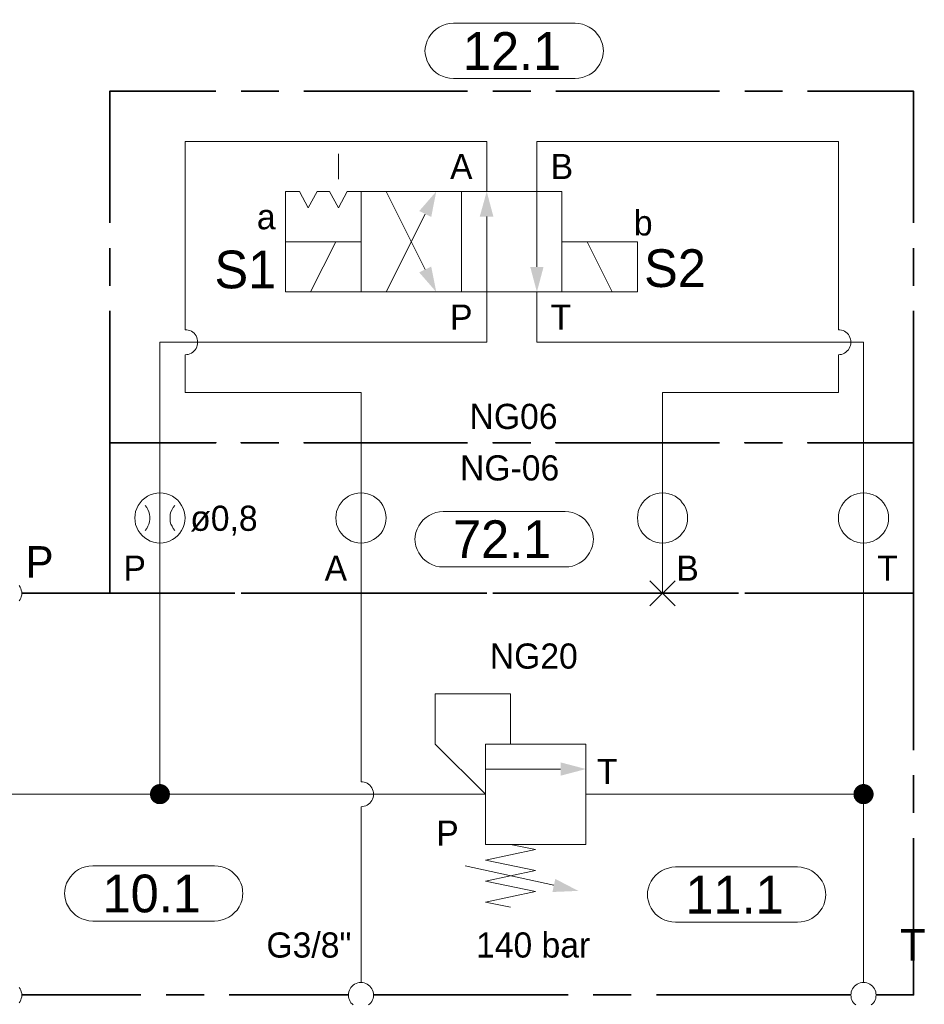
# Model space of a CAD drawing. Header units: millimetres. Extents: x 0 to 203, y 0 to 47.
# Tile 10 of 196: x 9.91 to 12.74, y 12.02 to 15.1. Entities that reach past the tile are written whole.
import ezdxf

# ---------------------------------------------------------------- set-up
doc = ezdxf.new("R2010")
doc.units = ezdxf.units.MM
for name, color, linetype in [('PDF_Geomertry', 7, 'Continuous'), ('PDF_Solid Fills', 7, 'Continuous'), ('PDF_Text', 7, 'Continuous')]:
    doc.layers.add(name, color=color, linetype=linetype)
doc.styles.add('PDF Arial', font='txt')

msp = doc.modelspace()

# ---------------------------------------------------------------- hatches: boundary and pattern name
at = {"layer": 'PDF_Solid Fills', "transparency": 33554559}
for points in [[(10.3487, 12.6776), (10.3215, 12.6929), (10.3243, 12.6965)], [(10.3487, 12.6776), (10.3243, 12.6965), (10.3265, 12.6999)], [(10.3487, 12.6776), (10.3265, 12.6999), (10.3299, 12.7026)], [(10.3487, 12.6776), (10.3299, 12.7026), (10.3335, 12.7049)], [(10.3487, 12.6776), (10.3335, 12.7049), (10.3368, 12.7068)], [(10.3487, 12.6776), (10.3368, 12.7068), (10.341, 12.7082)], [(10.3487, 12.6776), (10.341, 12.7082), (10.3451, 12.709)], [(10.3487, 12.6776), (10.3451, 12.709), (10.3487, 12.709)], [(10.3487, 12.6776), (10.3529, 12.709), (10.3571, 12.7082)], [(10.3487, 12.6776), (10.3487, 12.709), (10.3529, 12.709)], [(10.3487, 12.6776), (10.3571, 12.7082), (10.3612, 12.7068)], [(10.3487, 12.6776), (10.3612, 12.7068), (10.3646, 12.7049)], [(10.3487, 12.6776), (10.3646, 12.7049), (10.3682, 12.7026)], [(10.3487, 12.6776), (10.3682, 12.7026), (10.371, 12.6999)], [(10.3487, 12.6776), (10.371, 12.6999), (10.3737, 12.6965)], [(10.3487, 12.6776), (10.3737, 12.6965), (10.3765, 12.6929)], [(12.5493, 12.6776), (12.5224, 12.6929), (12.5243, 12.6965)], [(12.5493, 12.6776), (12.5243, 12.6965), (12.5271, 12.6999)], [(12.5493, 12.6776), (12.5271, 12.6999), (12.5299, 12.7026)], [(12.5493, 12.6776), (12.5299, 12.7026), (12.5335, 12.7049)], [(12.5493, 12.6776), (12.5335, 12.7049), (12.5376, 12.7068)], [(12.5493, 12.6776), (12.5376, 12.7068), (12.541, 12.7082)], [(12.5493, 12.6776), (12.541, 12.7082), (12.5451, 12.709)], [(12.5493, 12.6776), (12.5451, 12.709), (12.5493, 12.709)], [(12.5493, 12.6776), (12.5535, 12.709), (12.5576, 12.7082)], [(12.5493, 12.6776), (12.5493, 12.709), (12.5535, 12.709)], [(12.5493, 12.6776), (12.5576, 12.7082), (12.5613, 12.7068)], [(12.5493, 12.6776), (12.5613, 12.7068), (12.5654, 12.7049)], [(12.5493, 12.6776), (12.5654, 12.7049), (12.5688, 12.7026)], [(12.5493, 12.6776), (12.5688, 12.7026), (12.5715, 12.6999)], [(12.5493, 12.6776), (12.5715, 12.6999), (12.5743, 12.6965)], [(12.5493, 12.6776), (12.5743, 12.6965), (12.5765, 12.6929)], [(10.3487, 12.6776), (10.3174, 12.6776), (10.3182, 12.6818)], [(10.3487, 12.6776), (10.3182, 12.6735), (10.3174, 12.6776)], [(10.3487, 12.6776), (10.3182, 12.6818), (10.3188, 12.686)], [(10.3487, 12.6776), (10.3188, 12.6693), (10.3182, 12.6735)], [(10.3487, 12.6776), (10.3188, 12.686), (10.3201, 12.6896)], [(10.3487, 12.6776), (10.3201, 12.6651), (10.3188, 12.6693)], [(10.3487, 12.6776), (10.3201, 12.6896), (10.3215, 12.6929)], [(10.3487, 12.6776), (10.3215, 12.6618), (10.3201, 12.6651)], [(10.3487, 12.6776), (10.3243, 12.6582), (10.3215, 12.6618)], [(10.3487, 12.6776), (10.3265, 12.6554), (10.3243, 12.6582)], [(10.3487, 12.6776), (10.3299, 12.6526), (10.3265, 12.6554)], [(10.3487, 12.6776), (10.3335, 12.6507), (10.3299, 12.6526)], [(10.3487, 12.6776), (10.3368, 12.6485), (10.3335, 12.6507)], [(10.3487, 12.6776), (10.341, 12.6471), (10.3368, 12.6485)], [(10.3487, 12.6776), (10.3451, 12.6465), (10.341, 12.6471)], [(10.3487, 12.6776), (10.3487, 12.6465), (10.3451, 12.6465)], [(10.3487, 12.6776), (10.3765, 12.6929), (10.3779, 12.6896)], [(10.3487, 12.6776), (10.3779, 12.6896), (10.3793, 12.686)], [(10.3487, 12.6776), (10.3793, 12.686), (10.3799, 12.6818)], [(10.3487, 12.6776), (10.3799, 12.6818), (10.3807, 12.6776)], [(10.3487, 12.6776), (10.3529, 12.6465), (10.3487, 12.6465)], [(10.3487, 12.6776), (10.3571, 12.6471), (10.3529, 12.6465)], [(10.3487, 12.6776), (10.3612, 12.6485), (10.3571, 12.6471)], [(10.3487, 12.6776), (10.3646, 12.6507), (10.3612, 12.6485)], [(10.3487, 12.6776), (10.3682, 12.6526), (10.3646, 12.6507)], [(10.3487, 12.6776), (10.371, 12.6554), (10.3682, 12.6526)], [(10.3487, 12.6776), (10.3737, 12.6582), (10.371, 12.6554)], [(10.3487, 12.6776), (10.3765, 12.6618), (10.3737, 12.6582)], [(10.3487, 12.6776), (10.3779, 12.6651), (10.3765, 12.6618)], [(10.3487, 12.6776), (10.3793, 12.6693), (10.3779, 12.6651)], [(10.3487, 12.6776), (10.3799, 12.6735), (10.3793, 12.6693)], [(10.3487, 12.6776), (10.3807, 12.6776), (10.3799, 12.6735)], [(12.5493, 12.6776), (12.5182, 12.6818), (12.5188, 12.686)], [(12.5493, 12.6776), (12.5182, 12.6776), (12.5182, 12.6818)], [(12.5493, 12.6776), (12.5182, 12.6735), (12.5182, 12.6776)], [(12.5493, 12.6776), (12.5188, 12.6693), (12.5182, 12.6735)], [(12.5493, 12.6776), (12.5188, 12.686), (12.5201, 12.6896)], [(12.5493, 12.6776), (12.5201, 12.6651), (12.5188, 12.6693)], [(12.5493, 12.6776), (12.5201, 12.6896), (12.5224, 12.6929)], [(12.5493, 12.6776), (12.5224, 12.6618), (12.5201, 12.6651)], [(12.5493, 12.6776), (12.5243, 12.6582), (12.5224, 12.6618)], [(12.5493, 12.6776), (12.5271, 12.6554), (12.5243, 12.6582)], [(12.5493, 12.6776), (12.5299, 12.6526), (12.5271, 12.6554)], [(12.5493, 12.6776), (12.5335, 12.6507), (12.5299, 12.6526)], [(12.5493, 12.6776), (12.5376, 12.6485), (12.5335, 12.6507)], [(12.5493, 12.6776), (12.541, 12.6471), (12.5376, 12.6485)], [(12.5493, 12.6776), (12.5451, 12.6465), (12.541, 12.6471)], [(12.5493, 12.6776), (12.5493, 12.6465), (12.5451, 12.6465)], [(12.5493, 12.6776), (12.5765, 12.6929), (12.5785, 12.6896)], [(12.5493, 12.6776), (12.5785, 12.6896), (12.5799, 12.686)], [(12.5493, 12.6776), (12.5799, 12.686), (12.5807, 12.6818)], [(12.5493, 12.6776), (12.5807, 12.6818), (12.5807, 12.6776)], [(12.5493, 12.6776), (12.5535, 12.6465), (12.5493, 12.6465)], [(12.5493, 12.6776), (12.5576, 12.6471), (12.5535, 12.6465)], [(12.5493, 12.6776), (12.5613, 12.6485), (12.5576, 12.6471)], [(12.5493, 12.6776), (12.5654, 12.6507), (12.5613, 12.6485)], [(12.5493, 12.6776), (12.5688, 12.6526), (12.5654, 12.6507)], [(12.5493, 12.6776), (12.5715, 12.6554), (12.5688, 12.6526)], [(12.5493, 12.6776), (12.5743, 12.6582), (12.5715, 12.6554)], [(12.5493, 12.6776), (12.5765, 12.6618), (12.5743, 12.6582)], [(12.5493, 12.6776), (12.5785, 12.6651), (12.5765, 12.6618)], [(12.5493, 12.6776), (12.5799, 12.6693), (12.5785, 12.6651)], [(12.5493, 12.6776), (12.5807, 12.6735), (12.5799, 12.6693)], [(12.5493, 12.6776), (12.5807, 12.6776), (12.5807, 12.6735)]]:
    msp.add_hatch(color=256, dxfattribs=at).paths.add_polyline_path(points)

# ---------------------------------------------------------------- linework, layer by layer
at = {"layer": 'PDF_Geomertry', "lineweight": 15}
for points in [[(11.6474, 15.0901), (11.659, 15.0896), (11.6701, 15.0874), (11.6812, 15.0832), (11.6918, 15.0785), (11.7015, 15.0721), (11.7099, 15.0646), (11.7174, 15.0554), (11.7243, 15.0457), (11.7293, 15.0354), (11.7326, 15.0243), (11.7354, 15.0132), (11.7362, 15.0021), (11.7362, 15.0054), (11.7354, 14.9943), (11.7326, 14.9826), (11.7293, 14.9715), (11.7243, 14.9618), (11.7174, 14.9521), (11.7099, 14.9429), (11.7015, 14.9354), (11.6918, 14.929), (11.6812, 14.9243), (11.6701, 14.9201), (11.659, 14.9179), (11.6474, 14.9174), (11.2668, 14.9174), (11.2549, 14.9179), (11.2437, 14.9201), (11.2326, 14.9243), (11.2224, 14.929), (11.2126, 14.9354), (11.2043, 14.9429), (11.1965, 14.9521), (11.1896, 14.9618), (11.1849, 14.9715), (11.1812, 14.9826), (11.1785, 14.9943), (11.1779, 15.0054), (11.1779, 15.0021), (11.1785, 15.0132), (11.1812, 15.0243), (11.1849, 15.0354), (11.1896, 15.0457), (11.1965, 15.0554), (11.2043, 15.0646), (11.2126, 15.0721), (11.2224, 15.0785), (11.2326, 15.0832), (11.2437, 15.0874), (11.2549, 15.0896), (11.2668, 15.0901), (11.6474, 15.0901)], [(10.9779, 14.4063), (10.9779, 14.5638), (10.9349, 14.5638), (10.9071, 14.5124), (10.8793, 14.5638), (10.8404, 14.5638), (10.8126, 14.5124), (10.7854, 14.5638), (10.7418, 14.5638), (10.7418, 14.4063)], [(11.2918, 14.5638), (10.9779, 14.5638), (10.9779, 14.2493), (11.2918, 14.2493), (11.2918, 14.5638)], [(11.6062, 14.2493), (11.2918, 14.2493), (11.2918, 14.5638), (11.6062, 14.5638), (11.6062, 14.2493)], [(10.7418, 14.2493), (10.9779, 14.2493), (10.9779, 14.4063), (10.7418, 14.4063), (10.7418, 14.2493)], [(11.6062, 14.2493), (11.8424, 14.2493), (11.8424, 14.4063), (11.6062, 14.4063), (11.6062, 14.2493)], [(10.4279, 13.5424), (10.4271, 13.5521), (10.4251, 13.5624), (10.4215, 13.5721), (10.4168, 13.5812), (10.4112, 13.5896), (10.4049, 13.5979), (10.3965, 13.604), (10.3882, 13.6104), (10.3793, 13.6146), (10.3696, 13.6179), (10.359, 13.6201), (10.3487, 13.6207), (10.339, 13.6201), (10.3285, 13.6179), (10.3188, 13.6146), (10.3099, 13.6104), (10.3015, 13.604), (10.2932, 13.5979), (10.2868, 13.5896), (10.2807, 13.5812), (10.2765, 13.5721), (10.2729, 13.5624), (10.271, 13.5521), (10.2701, 13.5424), (10.271, 13.5318), (10.2729, 13.5215), (10.2765, 13.5118), (10.2807, 13.5026), (10.2868, 13.4943), (10.2932, 13.4868), (10.3015, 13.4799), (10.3099, 13.4743), (10.3188, 13.4693), (10.3285, 13.466), (10.339, 13.4638), (10.3487, 13.4632), (10.359, 13.4638), (10.3696, 13.466), (10.3793, 13.4693), (10.3882, 13.4743), (10.3965, 13.4799), (10.4049, 13.4868), (10.4112, 13.4943), (10.4168, 13.5026), (10.4215, 13.5118), (10.4251, 13.5215), (10.4271, 13.5318), (10.4279, 13.5424)], [(11.0562, 13.5424), (11.0557, 13.5521), (11.0535, 13.5624), (11.0501, 13.5721), (11.046, 13.5812), (11.0404, 13.5896), (11.0335, 13.5979), (11.0257, 13.604), (11.0168, 13.6104), (11.0076, 13.6146), (10.9979, 13.6179), (10.9882, 13.6201), (10.9779, 13.6207), (10.9674, 13.6201), (10.9571, 13.6179), (10.9474, 13.6146), (10.9382, 13.6104), (10.9299, 13.604), (10.9224, 13.5979), (10.9154, 13.5896), (10.9099, 13.5812), (10.9049, 13.5721), (10.9015, 13.5624), (10.9001, 13.5521), (10.8993, 13.5424), (10.9001, 13.5318), (10.9015, 13.5215), (10.9049, 13.5118), (10.9099, 13.5026), (10.9154, 13.4943), (10.9224, 13.4868), (10.9299, 13.4799), (10.9382, 13.4743), (10.9474, 13.4693), (10.9571, 13.466), (10.9674, 13.4638), (10.9779, 13.4632), (10.9882, 13.4638), (10.9979, 13.466), (11.0076, 13.4693), (11.0168, 13.4743), (11.0257, 13.4799), (11.0335, 13.4868), (11.0404, 13.4943), (11.046, 13.5026), (11.0501, 13.5118), (11.0535, 13.5215), (11.0557, 13.5318), (11.0562, 13.5424)], [(11.9993, 13.5424), (11.9987, 13.5521), (11.9965, 13.5624), (11.9932, 13.5721), (11.989, 13.5812), (11.9826, 13.5896), (11.9765, 13.5979), (11.9687, 13.604), (11.9599, 13.6104), (11.9507, 13.6146), (11.941, 13.6179), (11.9307, 13.6201), (11.921, 13.6207), (11.9104, 13.6201), (11.9001, 13.6179), (11.8904, 13.6146), (11.8813, 13.6104), (11.8729, 13.604), (11.8654, 13.5979), (11.8585, 13.5896), (11.8529, 13.5812), (11.8479, 13.5721), (11.8446, 13.5624), (11.8432, 13.5521), (11.8424, 13.5424), (11.8432, 13.5318), (11.8446, 13.5215), (11.8479, 13.5118), (11.8529, 13.5026), (11.8585, 13.4943), (11.8654, 13.4868), (11.8729, 13.4799), (11.8813, 13.4743), (11.8904, 13.4693), (11.9001, 13.466), (11.9104, 13.4638), (11.921, 13.4632), (11.9307, 13.4638), (11.941, 13.466), (11.9507, 13.4693), (11.9599, 13.4743), (11.9687, 13.4799), (11.9765, 13.4868), (11.9826, 13.4943), (11.989, 13.5026), (11.9932, 13.5118), (11.9965, 13.5215), (11.9987, 13.5318), (11.9993, 13.5424)], [(12.6279, 13.5424), (12.6271, 13.5521), (12.6251, 13.5624), (12.6224, 13.5721), (12.6174, 13.5812), (12.6118, 13.5896), (12.6049, 13.5979), (12.5974, 13.604), (12.589, 13.6104), (12.5793, 13.6146), (12.5696, 13.6179), (12.5599, 13.6201), (12.5493, 13.6207), (12.539, 13.6201), (12.5293, 13.6179), (12.5196, 13.6146), (12.5099, 13.6104), (12.5015, 13.604), (12.4937, 13.5979), (12.4868, 13.5896), (12.4812, 13.5812), (12.4765, 13.5721), (12.4737, 13.5624), (12.4715, 13.5521), (12.471, 13.5424), (12.4715, 13.5318), (12.4737, 13.5215), (12.4765, 13.5118), (12.4812, 13.5026), (12.4868, 13.4943), (12.4937, 13.4868), (12.5015, 13.4799), (12.5099, 13.4743), (12.5196, 13.4693), (12.5293, 13.466), (12.539, 13.4638), (12.5493, 13.4632), (12.5599, 13.4638), (12.5696, 13.466), (12.5793, 13.4693), (12.589, 13.4743), (12.5974, 13.4799), (12.6049, 13.4868), (12.6118, 13.4943), (12.6174, 13.5026), (12.6224, 13.5118), (12.6251, 13.5215), (12.6271, 13.5318), (12.6279, 13.5424)], [(11.616, 13.5618), (11.6279, 13.561), (11.639, 13.559), (11.6501, 13.5549), (11.6604, 13.5499), (11.6701, 13.5438), (11.6785, 13.536), (11.6863, 13.5271), (11.6924, 13.5174), (11.6979, 13.5068), (11.7015, 13.4965), (11.7035, 13.4846), (11.7049, 13.4735), (11.7049, 13.4771), (11.7035, 13.466), (11.7015, 13.454), (11.6979, 13.4429), (11.6924, 13.4332), (11.6863, 13.4235), (11.6785, 13.4146), (11.6701, 13.4068), (11.6604, 13.4007), (11.6501, 13.3957), (11.639, 13.3915), (11.6279, 13.3896), (11.616, 13.3888), (11.2349, 13.3888), (11.2237, 13.3896), (11.2118, 13.3915), (11.2015, 13.3957), (11.191, 13.4007), (11.1812, 13.4068), (11.1724, 13.4146), (11.1646, 13.4235), (11.1585, 13.4332), (11.1535, 13.4429), (11.1493, 13.454), (11.1474, 13.466), (11.1465, 13.4771), (11.1465, 13.4735), (11.1474, 13.4846), (11.1493, 13.4965), (11.1535, 13.5068), (11.1585, 13.5174), (11.1646, 13.5271), (11.1724, 13.536), (11.1812, 13.5438), (11.191, 13.5499), (11.2015, 13.5549), (11.2118, 13.559), (11.2237, 13.561), (11.2349, 13.5618), (11.616, 13.5618)], [(11.6812, 12.8346), (11.3668, 12.8346), (11.3668, 12.5201), (11.6812, 12.5201), (11.6812, 12.8346)], [(10.5201, 12.4535), (10.5312, 12.4526), (10.5432, 12.4507), (10.5535, 12.4471), (10.564, 12.4415), (10.5737, 12.4354), (10.5826, 12.4276), (10.5904, 12.4188), (10.5965, 12.4096), (10.6015, 12.3993), (10.6057, 12.3882), (10.6076, 12.3771), (10.6085, 12.3651), (10.6085, 12.3693), (10.6076, 12.3576), (10.6057, 12.3465), (10.6015, 12.3354), (10.5965, 12.3249), (10.5904, 12.3151), (10.5826, 12.3068), (10.5737, 12.2993), (10.564, 12.2924), (10.5535, 12.2874), (10.5432, 12.284), (10.5312, 12.2813), (10.5201, 12.2804), (10.139, 12.2804), (10.1271, 12.2813), (10.116, 12.284), (10.1049, 12.2874), (10.0946, 12.2924), (10.0849, 12.2993), (10.0765, 12.3068), (10.0688, 12.3151), (10.0626, 12.3249), (10.0571, 12.3354), (10.0535, 12.3465), (10.0515, 12.3576), (10.0501, 12.3693), (10.0501, 12.3651), (10.0515, 12.3771), (10.0535, 12.3882), (10.0571, 12.3993), (10.0626, 12.4096), (10.0688, 12.4188), (10.0765, 12.4276), (10.0849, 12.4354), (10.0946, 12.4415), (10.1049, 12.4471), (10.116, 12.4507), (10.1271, 12.4526), (10.139, 12.4535), (10.5201, 12.4535)], [(12.3432, 12.4499), (12.3549, 12.4493), (12.366, 12.4465), (12.3771, 12.4429), (12.3876, 12.4382), (12.3965, 12.4313), (12.4057, 12.4235), (12.4132, 12.4151), (12.4196, 12.4054), (12.4251, 12.3951), (12.4285, 12.384), (12.4307, 12.3729), (12.4312, 12.361), (12.4312, 12.3651), (12.4307, 12.3535), (12.4285, 12.3424), (12.4251, 12.3312), (12.4196, 12.3207), (12.4132, 12.311), (12.4057, 12.3026), (12.3965, 12.2951), (12.3876, 12.2887), (12.3771, 12.2832), (12.366, 12.2799), (12.3549, 12.2776), (12.3432, 12.2771), (11.9618, 12.2771), (11.9501, 12.2776), (11.939, 12.2799), (11.9279, 12.2832), (11.9174, 12.2887), (11.9085, 12.2951), (11.8993, 12.3026), (11.8918, 12.311), (11.8854, 12.3207), (11.8799, 12.3312), (11.8765, 12.3424), (11.8743, 12.3535), (11.8737, 12.3651), (11.8737, 12.361), (11.8743, 12.3729), (11.8765, 12.384), (11.8799, 12.3951), (11.8854, 12.4054), (11.8918, 12.4151), (11.8993, 12.4235), (11.9085, 12.4313), (11.9174, 12.4382), (11.9279, 12.4429), (11.939, 12.4465), (11.9501, 12.4493), (11.9618, 12.4499), (12.3432, 12.4499)]]:
    msp.add_lwpolyline(points, close=True, dxfattribs=at)
at = {"layer": 'PDF_Geomertry', "lineweight": 35}
for points in [[(10.5243, 14.8776), (10.1918, 14.8776), (10.1918, 14.466)], [(10.721, 14.8776), (10.6029, 14.8776)], [(11.3113, 14.8776), (10.7993, 14.8776)], [(11.5085, 14.8776), (11.3904, 14.8776)], [(12.0987, 14.8776), (11.5868, 14.8776)], [(12.296, 14.8776), (12.1779, 14.8776)], [(12.7062, 14.466), (12.7062, 14.8776), (12.3743, 14.8776)], [(10.1918, 14.3868), (10.1918, 14.2687)], [(12.7062, 14.2687), (12.7062, 14.3868)], [(10.5243, 13.3063), (10.1918, 13.3063), (10.1918, 13.7776), (10.5243, 13.7776), (10.1918, 13.7776), (10.1918, 14.1901)], [(12.3743, 13.3063), (12.7062, 13.3063), (12.7062, 13.7776), (12.3743, 13.7776), (12.7062, 13.7776), (12.7062, 14.1901)], [(9.9168, 13.3063), (10.3862, 13.3063)], [(10.4654, 13.3063), (10.5835, 13.3063)], [(10.721, 13.3063), (10.6029, 13.3063)], [(10.6618, 13.3063), (11.1737, 13.3063)], [(11.3113, 13.3063), (10.7993, 13.3063)], [(11.2529, 13.3063), (11.371, 13.3063)], [(11.5085, 13.3063), (11.3904, 13.3063)], [(11.4493, 13.3063), (11.9613, 13.3063)], [(12.0987, 13.3063), (11.5868, 13.3063)], [(12.0396, 13.3063), (12.1585, 13.3063)], [(12.296, 13.3063), (12.1779, 13.3063)], [(12.2368, 13.3063), (12.7062, 13.3063), (12.7062, 12.8151)], [(12.7062, 12.6188), (12.7062, 12.7368)], [(12.589, 12.0493), (12.7062, 12.0493), (12.7062, 12.5396)], [(9.9168, 12.0493), (10.2896, 12.0493)], [(10.3687, 12.0493), (10.4868, 12.0493)], [(10.5654, 12.0493), (10.9382, 12.0493)], [(11.0168, 12.0493), (11.6257, 12.0493)], [(11.7043, 12.0493), (11.8224, 12.0493)], [(11.9015, 12.0493), (12.5099, 12.0493)]]:
    msp.add_lwpolyline(points, dxfattribs=at)
at = {"layer": 'PDF_Geomertry', "lineweight": 15}
for points in [[(11.371, 14.5638), (11.371, 14.7207), (10.4279, 14.7207), (10.4279, 14.1313), (10.4326, 14.1313), (10.4376, 14.1299), (10.4424, 14.1285), (10.4474, 14.1262), (10.4515, 14.1235), (10.4557, 14.1201), (10.459, 14.116), (10.4618, 14.1118), (10.464, 14.1068), (10.4654, 14.1021), (10.4668, 14.0971), (10.4668, 14.0924), (10.4668, 14.0868), (10.4654, 14.0818), (10.464, 14.0771), (10.4618, 14.0721), (10.459, 14.0679), (10.4557, 14.0646), (10.4515, 14.061), (10.4474, 14.0582), (10.4424, 14.0554), (10.4376, 14.054), (10.4326, 14.0535), (10.4279, 14.0526), (10.4326, 14.0535), (10.4376, 14.054), (10.4424, 14.0554), (10.4474, 14.0582), (10.4515, 14.061), (10.4557, 14.0646), (10.459, 14.0679), (10.4618, 14.0721), (10.464, 14.0771), (10.4654, 14.0818), (10.4668, 14.0868), (10.4668, 14.0924), (10.4668, 14.0971), (10.4654, 14.1021), (10.464, 14.1068), (10.4618, 14.1118), (10.459, 14.116), (10.4557, 14.1201), (10.4515, 14.1235), (10.4474, 14.1262), (10.4424, 14.1285), (10.4376, 14.1299), (10.4326, 14.1313), (10.4279, 14.1313)], [(12.471, 14.1313), (12.471, 14.7207), (11.5279, 14.7207), (11.5279, 14.5638), (11.5279, 14.3276)], [(10.9071, 14.6026), (10.9071, 14.6813)], [(11.0562, 14.5638), (11.1785, 14.3193)], [(11.4451, 12.8346), (11.4451, 12.9915), (11.2099, 12.9915), (11.2099, 12.8346), (11.3668, 12.6776), (10.3487, 12.6776), (10.3487, 13.3063), (10.3487, 13.7776), (10.3487, 14.0924), (11.371, 14.0924), (11.371, 14.2493), (11.371, 14.4854)], [(11.0562, 14.2493), (11.1785, 14.4929)], [(10.8201, 14.2493), (10.8993, 14.4063)], [(11.7632, 14.2493), (11.6849, 14.4063)], [(12.5493, 12.0882), (12.5493, 12.6776), (12.5493, 13.3063), (12.5493, 13.7776), (12.5493, 14.0924), (11.5279, 14.0924), (11.5279, 14.2493)], [(11.921, 13.3063), (11.921, 13.7776), (11.921, 13.9346), (12.471, 13.9346), (12.471, 14.0526), (12.4757, 14.0535), (12.4807, 14.054), (12.4854, 14.0554), (12.4904, 14.0582), (12.4946, 14.061), (12.4987, 14.0646), (12.5021, 14.0679), (12.5049, 14.0721), (12.5071, 14.0771), (12.5085, 14.0818), (12.5099, 14.0868), (12.5099, 14.0924), (12.5099, 14.0971), (12.5085, 14.1021), (12.5071, 14.1068), (12.5049, 14.1118), (12.5021, 14.116), (12.4987, 14.1201), (12.4946, 14.1235), (12.4904, 14.1262), (12.4854, 14.1285), (12.4807, 14.1299), (12.4757, 14.1313), (12.471, 14.1313), (12.4757, 14.1313), (12.4807, 14.1299), (12.4854, 14.1285), (12.4904, 14.1262), (12.4946, 14.1235), (12.4987, 14.1201), (12.5021, 14.116), (12.5049, 14.1118), (12.5071, 14.1068), (12.5085, 14.1021), (12.5099, 14.0971), (12.5099, 14.0924), (12.5099, 14.0868), (12.5085, 14.0818), (12.5071, 14.0771), (12.5049, 14.0721), (12.5021, 14.0679), (12.4987, 14.0646), (12.4946, 14.061), (12.4904, 14.0582), (12.4854, 14.0554), (12.4807, 14.054), (12.4757, 14.0535), (12.471, 14.0526)], [(10.4279, 14.0526), (10.4279, 13.9346), (10.9779, 13.9346), (10.9779, 13.7776), (10.9779, 13.3063), (10.9779, 12.7165)], [(10.3487, 13.6207), (10.3487, 13.4632)], [(11.921, 13.6207), (11.921, 13.4632)], [(12.5493, 13.6207), (12.5493, 13.4632)], [(10.3029, 13.5026), (10.3076, 13.509), (10.3113, 13.516), (10.3146, 13.5229), (10.3168, 13.5304), (10.3174, 13.5382), (10.3174, 13.5457), (10.3168, 13.5535), (10.3146, 13.561), (10.3113, 13.5688), (10.3076, 13.5749), (10.3029, 13.5812)], [(10.3951, 13.5812), (10.3904, 13.5749), (10.3868, 13.5688), (10.3835, 13.561), (10.3813, 13.5535), (10.3807, 13.5457), (10.3807, 13.5382), (10.3813, 13.5304), (10.3835, 13.5229), (10.3868, 13.516), (10.3904, 13.509), (10.3951, 13.5026)], [(11.8813, 13.2674), (11.9599, 13.3457)], [(11.9599, 13.2674), (11.8813, 13.3457)], [(9.9085, 13.2826), (9.9118, 13.2868), (9.914, 13.291), (9.9154, 13.2957), (9.9168, 13.3013), (9.9168, 13.3063), (9.9168, 13.3063), (9.9168, 13.311), (9.9154, 13.3165), (9.914, 13.3215), (9.9118, 13.3257), (9.9085, 13.3304)], [(11.3668, 12.7563), (11.6021, 12.7563)], [(10.9779, 12.0882), (10.9779, 12.6382), (10.9826, 12.6388), (10.9876, 12.6396), (10.9924, 12.6415), (10.9974, 12.6437), (11.0015, 12.6465), (11.0057, 12.6499), (11.009, 12.6535), (11.0118, 12.6582), (11.014, 12.6624), (11.0154, 12.6674), (11.0168, 12.6721), (11.0168, 12.6776), (11.0168, 12.6826), (11.0154, 12.6874), (11.014, 12.6924), (11.0118, 12.6971), (11.009, 12.7013), (11.0057, 12.7054), (11.0015, 12.709), (10.9974, 12.7118), (10.9924, 12.7138), (10.9876, 12.7151), (10.9826, 12.7165), (10.9779, 12.7165), (10.9826, 12.7165), (10.9876, 12.7151), (10.9924, 12.7138), (10.9974, 12.7118), (11.0015, 12.709), (11.0057, 12.7054), (11.009, 12.7013), (11.0118, 12.6971), (11.014, 12.6924), (11.0154, 12.6874), (11.0168, 12.6826), (11.0168, 12.6776), (11.0168, 12.6721), (11.0154, 12.6674), (11.014, 12.6624), (11.0118, 12.6582), (11.009, 12.6535), (11.0057, 12.6499), (11.0015, 12.6465), (10.9974, 12.6437), (10.9924, 12.6415), (10.9876, 12.6396), (10.9826, 12.6388), (10.9779, 12.6382)], [(9.6021, 12.6776), (9.8779, 12.6776), (10.3487, 12.6776)], [(11.6812, 12.6776), (12.5493, 12.6776)], [(11.4451, 12.5201), (11.5237, 12.504), (11.3668, 12.4715), (11.5237, 12.4388), (11.3668, 12.4054), (11.5237, 12.3729), (11.3668, 12.3401), (11.4451, 12.3243)], [(11.3035, 12.4535), (11.5807, 12.3924)], [(11.0015, 12.0179), (11.0057, 12.0215), (11.009, 12.0249), (11.0118, 12.029), (11.014, 12.034), (11.0154, 12.0387), (11.0168, 12.0438), (11.0168, 12.0493), (11.0168, 12.0493), (11.0168, 12.054), (11.0154, 12.059), (11.014, 12.0638), (11.0118, 12.0688), (11.009, 12.0729), (11.0057, 12.0771), (11.0015, 12.0799), (10.9974, 12.0832), (10.9924, 12.0854), (10.9876, 12.0868), (10.9826, 12.0882), (10.9779, 12.0882), (10.9724, 12.0882), (10.9674, 12.0868), (10.9626, 12.0854), (10.9576, 12.0832), (10.9535, 12.0799), (10.9501, 12.0771), (10.9465, 12.0729), (10.9438, 12.0688), (10.9418, 12.0638), (10.9396, 12.059), (10.939, 12.054), (10.9382, 12.0493), (10.939, 12.0438), (10.9396, 12.0387), (10.9418, 12.034), (10.9438, 12.029), (10.9465, 12.0249), (10.9501, 12.0215), (10.9535, 12.0179)], [(12.5729, 12.0179), (12.5771, 12.0215), (12.5807, 12.0249), (12.5835, 12.029), (12.5854, 12.034), (12.5876, 12.0387), (12.5882, 12.0438), (12.589, 12.0493), (12.589, 12.0493), (12.5882, 12.054), (12.5876, 12.059), (12.5854, 12.0638), (12.5835, 12.0688), (12.5807, 12.0729), (12.5771, 12.0771), (12.5729, 12.0799), (12.5688, 12.0832), (12.5646, 12.0854), (12.5599, 12.0868), (12.5543, 12.0882), (12.5493, 12.0882), (12.5446, 12.0882), (12.539, 12.0868), (12.534, 12.0854), (12.5299, 12.0832), (12.5257, 12.0799), (12.5215, 12.0771), (12.5182, 12.0729), (12.5154, 12.0688), (12.5132, 12.0638), (12.5112, 12.059), (12.5104, 12.054), (12.5099, 12.0493), (12.5104, 12.0438), (12.5112, 12.0387), (12.5132, 12.034), (12.5154, 12.029), (12.5182, 12.0249), (12.5215, 12.0215), (12.5257, 12.0179)], [(9.9085, 12.0249), (9.9118, 12.029), (9.914, 12.034), (9.9154, 12.0387), (9.9168, 12.0438), (9.9168, 12.0493), (9.9168, 12.0493), (9.9168, 12.054), (9.9154, 12.059), (9.914, 12.0638), (9.9118, 12.0688), (9.9085, 12.0729)]]:
    msp.add_lwpolyline(points, dxfattribs=at)
at = {"layer": 'PDF_Geomertry', "lineweight": 35}
for points in [[(10.721, 13.7776), (10.6029, 13.7776)], [(11.3113, 13.7776), (10.7993, 13.7776)], [(11.5085, 13.7776), (11.3904, 13.7776)], [(12.0987, 13.7776), (11.5868, 13.7776)], [(12.296, 13.7776), (12.1779, 13.7776)]]:
    msp.add_lwpolyline(points, close=True, dxfattribs=at)
at = {"layer": 'PDF_Geomertry', "lineweight": 0}
for points in [[(10.3335, 12.6776), (10.3335, 12.6757), (10.334, 12.6735), (10.3349, 12.6715), (10.3354, 12.6693), (10.3368, 12.6679), (10.3376, 12.6665), (10.3396, 12.6651), (10.341, 12.6637), (10.3432, 12.6632), (10.3451, 12.6624), (10.3474, 12.6618), (10.3487, 12.6618), (10.3507, 12.6618), (10.3529, 12.6624), (10.3549, 12.6632), (10.3571, 12.6637), (10.3585, 12.6651), (10.3599, 12.6665), (10.3612, 12.6679), (10.3626, 12.6693), (10.3632, 12.6715), (10.364, 12.6735), (10.3646, 12.6757), (10.3646, 12.6776), (10.3646, 12.6799), (10.364, 12.6818), (10.3632, 12.6832), (10.3626, 12.6854), (10.3612, 12.6874), (10.3599, 12.6888), (10.3585, 12.6901), (10.3571, 12.691), (10.3549, 12.6924), (10.3529, 12.6929), (10.3507, 12.6929), (10.3487, 12.6929), (10.3474, 12.6929), (10.3451, 12.6929), (10.3432, 12.6924), (10.341, 12.691), (10.3396, 12.6901), (10.3376, 12.6888), (10.3368, 12.6874), (10.3354, 12.6854), (10.3349, 12.6832), (10.334, 12.6818), (10.3335, 12.6799), (10.3335, 12.6776)], [(12.5335, 12.6776), (12.534, 12.6757), (12.534, 12.6735), (12.5349, 12.6715), (12.5354, 12.6693), (12.5368, 12.6679), (12.5382, 12.6665), (12.5396, 12.6651), (12.5418, 12.6637), (12.5432, 12.6632), (12.5451, 12.6624), (12.5474, 12.6618), (12.5493, 12.6618), (12.5515, 12.6618), (12.5535, 12.6624), (12.5557, 12.6632), (12.5571, 12.6637), (12.559, 12.6651), (12.5604, 12.6665), (12.5618, 12.6679), (12.5632, 12.6693), (12.564, 12.6715), (12.5646, 12.6735), (12.5646, 12.6757), (12.5654, 12.6776), (12.5646, 12.6799), (12.5646, 12.6818), (12.564, 12.6832), (12.5632, 12.6854), (12.5618, 12.6874), (12.5604, 12.6888), (12.559, 12.6901), (12.5571, 12.691), (12.5557, 12.6924), (12.5535, 12.6929), (12.5515, 12.6929), (12.5493, 12.6929), (12.5474, 12.6929), (12.5451, 12.6929), (12.5432, 12.6924), (12.5418, 12.691), (12.5396, 12.6901), (12.5382, 12.6888), (12.5368, 12.6874), (12.5354, 12.6854), (12.5349, 12.6832), (12.534, 12.6818), (12.534, 12.6799), (12.5335, 12.6776)]]:
    msp.add_lwpolyline(points, close=True, dxfattribs=at)
at = {"layer": 'PDF_Solid Fills', "transparency": 33554559}
for points in [[(11.1599, 14.5026), (11.1974, 14.484), (11.1599, 14.5026), (11.2132, 14.5638)], [(11.3493, 14.4854), (11.3918, 14.4854), (11.3493, 14.4854), (11.371, 14.5638)], [(11.1974, 14.329), (11.1599, 14.3104), (11.1974, 14.329), (11.2132, 14.2493)], [(11.5487, 14.3276), (11.5071, 14.3276), (11.5487, 14.3276), (11.5279, 14.2493)], [(11.6021, 12.7771), (11.6021, 12.7354), (11.6021, 12.7771), (11.6812, 12.7563)], [(11.5854, 12.4124), (11.5765, 12.3715), (11.5854, 12.4124), (11.6576, 12.3749)]]:
    msp.add_solid(points, dxfattribs=at)

# ---------------------------------------------------------------- texts
at = {"layer": 'PDF_Text', "attachment_point": 7, "style": 'PDF Arial'}
for s, insert, char_height in [('12.1', (11.2965, 14.9443), 0.11811), ('A', (11.2563, 14.6026), 0.0787), ('B', (11.571, 14.6026), 0.0787), ('a', (10.6521, 14.4444), 0.0787), ('b', (11.8312, 14.425), 0.0787), ('S1', (10.5196, 14.259), 0.11811), ('S2', (11.8632, 14.2631), 0.11811), ('P', (11.2563, 14.1313), 0.0787), ('T', (11.571, 14.1313), 0.0787), ('NG06', (11.3174, 13.8194), 0.07874), ('NG-06', (11.2876, 13.6582), 0.07874), ('ø0,8', (10.4438, 13.4871), 0.07874), ('72.1', (11.2654, 13.4165), 0.11811), ('P', (9.9285, 13.3554), 0.0984), ('P', (10.2349, 13.3457), 0.0787), ('A', (10.864, 13.3457), 0.0787), ('B', (11.964, 13.3457), 0.0787), ('T', (12.5924, 13.3457), 0.0787), ('NG20', (11.3807, 13.0694), 0.07874), ('T', (11.716, 12.709), 0.0787), ('P', (11.2132, 12.5165), 0.0787), ('10.1', (10.1696, 12.3062), 0.11811), ('11.1', (11.9924, 12.304), 0.11811), ('G3/8"', (10.6821, 12.1651), 0.07874), ('140 bar', (11.3376, 12.1652), 0.07874), ('T', (12.6632, 12.1568), 0.0984)]:
    msp.add_mtext(s, dxfattribs=dict(at, insert=insert, char_height=char_height))

doc.saveas('drawing.dxf')
